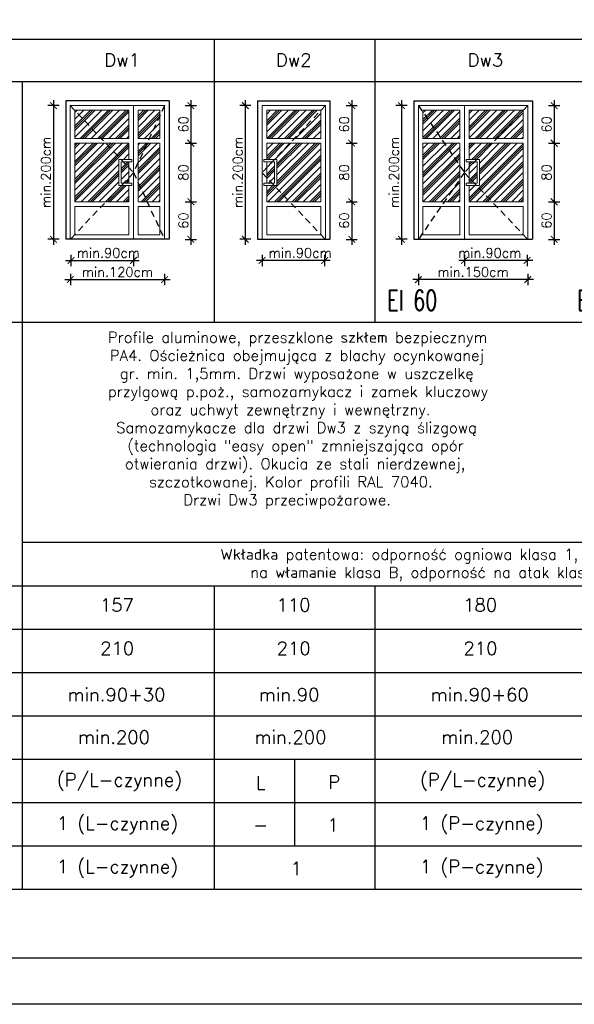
# Model space of a CAD drawing. Header units: millimetres. Extents: x 31969 to 285678, y -69766 to -1123.
# Tile 46 of 102: x 146312 to 147154, y -18363 to -16869. Entities that reach past the tile are written whole.
import ezdxf

# ---------------------------------------------------------------- set-up
doc = ezdxf.new("R2010")
doc.units = ezdxf.units.MM
doc.linetypes.add('KRESKOWA-SREDNIA', pattern=[0.2, 0.12, -0.08])
for name, color, linetype in [('a-elewacja 1', 1, 'Continuous'), ('a-opis 1', 3, 'Continuous'), ('a-opis 2', 1, 'Continuous'), ('a-opis 3', 15, 'Continuous'), ('a-przerywana 2', 3, 'Continuous'), ('a-szraf 1', 250, 'Continuous'), ('a-wymiary', 11, 'Continuous')]:
    doc.layers.add(name, color=color, linetype=linetype)
doc.layers.add('a-elewacja 3', color=3, linetype='Continuous', lineweight=20)
doc.styles.add('MAREK', font='simplex.shx')
doc.styles.add('RS01507', font='romans.shx', dxfattribs={"width": 0.7, "height": 0.15})
doc.dimstyles.new('MAREK', dxfattribs={"dimscale": 0.85, "dimtxt": 17, "dimasz": 12, "dimexe": 10, "dimexo": 0.625, "dimgap": 5, "dimtad": 1, "dimdec": 1, "dimdsep": 46, "dimtxsty": 'MAREK', "dimblk1": 'ARCHTICK', "dimblk2": 'ARCHTICK', "dimsah": 1, "dimcen": 2.5, "dimdle": 10, "dimadec": 0, "dimazin": 0, "dimtfac": 1, "dimtdec": 1, "dimtmove": 1, "dimatfit": 3, "dimldrblk": 'ARCHTICK', "dimfxl": 0, "dimtolj": 1, "dimtzin": 0, "dimarcsym": 0})

# ---------------------------------------------------------------- blocks, each defined once
blk = doc.blocks.new('_ARCHTICK')
at = {"color": 0, "linetype": 'ByBlock', "const_width": 0.15}
blk.add_lwpolyline([(-0.5, -0.5), (0.5, 0.5)], dxfattribs=at)
blk = doc.blocks.new('*D773')
at = {"layer": 'a-wymiary', "color": 0, "lineweight": -2}
for p, q in [((146362.8, -16990.5), (146362.8, -17210.4)), ((146371.3, -16999), (146354.3, -16999)), ((146371.3, -17201.9), (146354.3, -17201.9))]:
    blk.add_line(p, q, dxfattribs=at)
at = {"layer": 'DEFPOINTS', "color": 0}
for p in [(146462.6, -16999), (146362.8, -17201.9), (146461.8, -17201.9)]:
    blk.add_point(p, dxfattribs=at)
at = {"layer": 'a-wymiary', "color": 0, "lineweight": -2, "xscale": 10.2, "yscale": 10.2, "zscale": 10.2}
for p, rotation in [((146362.8, -16999), 90), ((146362.8, -17201.9), 270)]:
    blk.add_blockref('_ARCHTICK', p, dxfattribs=dict(at, rotation=rotation))
at = {"layer": 'a-wymiary', "color": 0, "insert": (146351.3, -17100.4), "char_height": 14.45, "attachment_point": 5, "rotation": 90, "style": 'MAREK'}
blk.add_mtext('\\A1;min.200cm', dxfattribs=at)
blk = doc.blocks.new('*D774')
at = {"layer": 'a-wymiary', "color": 0, "lineweight": -2}
for p, q in [((146571.4, -16990.5), (146571.4, -17064.5)), ((146562.9, -16999), (146579.9, -16999)), ((146562.9, -17056), (146579.9, -17056))]:
    blk.add_line(p, q, dxfattribs=at)
at = {"layer": 'DEFPOINTS', "color": 0}
for p in [(146531.4, -16999), (146524.4, -17056), (146571.4, -17056)]:
    blk.add_point(p, dxfattribs=at)
at = {"layer": 'a-wymiary', "color": 0, "lineweight": -2, "xscale": 10.2, "yscale": 10.2, "zscale": 10.2}
for p, rotation in [((146571.4, -16999), 90), ((146571.4, -17056), 270)]:
    blk.add_blockref('_ARCHTICK', p, dxfattribs=dict(at, rotation=rotation))
at = {"layer": 'a-wymiary', "color": 0, "insert": (146560, -17027.5), "char_height": 14.45, "attachment_point": 5, "rotation": 90, "style": 'MAREK'}
blk.add_mtext('\\A1;60', dxfattribs=at)
blk = doc.blocks.new('*D775')
at = {"layer": 'a-wymiary', "color": 0, "lineweight": -2}
for p, q in [((146571.4, -17047.5), (146571.4, -17153.5)), ((146562.9, -17056), (146579.9, -17056)), ((146562.9, -17145), (146579.9, -17145))]:
    blk.add_line(p, q, dxfattribs=at)
at = {"layer": 'DEFPOINTS', "color": 0}
for p in [(146524.4, -17056), (146524.4, -17145), (146571.4, -17145)]:
    blk.add_point(p, dxfattribs=at)
at = {"layer": 'a-wymiary', "color": 0, "lineweight": -2, "xscale": 10.2, "yscale": 10.2, "zscale": 10.2}
for p, rotation in [((146571.4, -17056), 90), ((146571.4, -17145), 270)]:
    blk.add_blockref('_ARCHTICK', p, dxfattribs=dict(at, rotation=rotation))
at = {"layer": 'a-wymiary', "color": 0, "insert": (146560, -17100.5), "char_height": 14.45, "attachment_point": 5, "rotation": 90, "style": 'MAREK'}
blk.add_mtext('\\A1;80', dxfattribs=at)
blk = doc.blocks.new('*D776')
at = {"layer": 'a-wymiary', "color": 0, "lineweight": -2}
for p, q in [((146562.9, -17145), (146579.9, -17145)), ((146571.4, -17136.5), (146571.4, -17210.5)), ((146562.9, -17202), (146579.9, -17202))]:
    blk.add_line(p, q, dxfattribs=at)
at = {"layer": 'DEFPOINTS', "color": 0}
for p in [(146524.4, -17145), (146524.4, -17202), (146571.4, -17202)]:
    blk.add_point(p, dxfattribs=at)
at = {"layer": 'a-wymiary', "color": 0, "lineweight": -2, "xscale": 10.2, "yscale": 10.2, "zscale": 10.2}
for p, rotation in [((146571.4, -17145), 90), ((146571.4, -17202), 270)]:
    blk.add_blockref('_ARCHTICK', p, dxfattribs=dict(at, rotation=rotation))
at = {"layer": 'a-wymiary', "color": 0, "insert": (146560, -17173.5), "char_height": 14.45, "width": 22.918, "attachment_point": 5, "rotation": 90, "style": 'MAREK'}
blk.add_mtext('\\A1;60', dxfattribs=at)
blk = doc.blocks.new('*D777')
at = {"layer": 'a-wymiary', "color": 0, "lineweight": -2}
for p, q in [((146654, -16990.5), (146654, -17210.4)), ((146662.5, -16999), (146645.5, -16999)), ((146662.5, -17201.9), (146645.5, -17201.9))]:
    blk.add_line(p, q, dxfattribs=at)
at = {"layer": 'DEFPOINTS', "color": 0}
for p in [(146706.8, -16999), (146654, -17201.9), (146705.9, -17201.9)]:
    blk.add_point(p, dxfattribs=at)
at = {"layer": 'a-wymiary', "color": 0, "lineweight": -2, "xscale": 10.2, "yscale": 10.2, "zscale": 10.2}
for p, rotation in [((146654, -16999), 90), ((146654, -17201.9), 270)]:
    blk.add_blockref('_ARCHTICK', p, dxfattribs=dict(at, rotation=rotation))
at = {"layer": 'a-wymiary', "color": 0, "insert": (146642.5, -17100.4), "char_height": 14.45, "attachment_point": 5, "rotation": 90, "style": 'MAREK'}
blk.add_mtext('\\A1;min.200cm', dxfattribs=at)
blk = doc.blocks.new('*D778')
at = {"layer": 'a-wymiary', "color": 0, "lineweight": -2}
for p, q in [((146783, -17234), (146671, -17234)), ((146679.5, -17225.5), (146679.5, -17242.5)), ((146774.5, -17225.5), (146774.5, -17242.5))]:
    blk.add_line(p, q, dxfattribs=at)
at = {"layer": 'DEFPOINTS', "color": 0}
for p in [(146679.5, -17203), (146774.5, -17203), (146679.5, -17234)]:
    blk.add_point(p, dxfattribs=at)
at = {"layer": 'a-wymiary', "color": 0, "lineweight": -2, "xscale": 10.2, "yscale": 10.2, "zscale": 10.2, "rotation": 180}
blk.add_blockref('_ARCHTICK', (146679.5, -17234), dxfattribs=at)
at = {"layer": 'a-wymiary', "color": 0, "lineweight": -2, "xscale": 10.2, "yscale": 10.2, "zscale": 10.2}
blk.add_blockref('_ARCHTICK', (146774.5, -17234), dxfattribs=at)
at = {"layer": 'a-wymiary', "color": 0, "insert": (146737.3, -17222.6), "char_height": 14.45, "attachment_point": 5, "style": 'MAREK'}
blk.add_mtext('\\A1;min.90cm', dxfattribs=at)
blk = doc.blocks.new('*D779')
at = {"layer": 'a-wymiary', "color": 0, "lineweight": -2}
for p, q in [((146815.6, -16990.5), (146815.6, -17064.5)), ((146807.1, -16999), (146824.1, -16999)), ((146807.1, -17056), (146824.1, -17056))]:
    blk.add_line(p, q, dxfattribs=at)
at = {"layer": 'DEFPOINTS', "color": 0}
for p in [(146775.5, -16999), (146768.5, -17056), (146815.6, -17056)]:
    blk.add_point(p, dxfattribs=at)
at = {"layer": 'a-wymiary', "color": 0, "lineweight": -2, "xscale": 10.2, "yscale": 10.2, "zscale": 10.2}
for p, rotation in [((146815.6, -16999), 90), ((146815.6, -17056), 270)]:
    blk.add_blockref('_ARCHTICK', p, dxfattribs=dict(at, rotation=rotation))
at = {"layer": 'a-wymiary', "color": 0, "insert": (146804.1, -17027.5), "char_height": 14.45, "attachment_point": 5, "rotation": 90, "style": 'MAREK'}
blk.add_mtext('\\A1;60', dxfattribs=at)
blk = doc.blocks.new('*D780')
at = {"layer": 'a-wymiary', "color": 0, "lineweight": -2}
for p, q in [((146815.6, -17047.5), (146815.6, -17153.5)), ((146807.1, -17056), (146824.1, -17056)), ((146807.1, -17145), (146824.1, -17145))]:
    blk.add_line(p, q, dxfattribs=at)
at = {"layer": 'DEFPOINTS', "color": 0}
for p in [(146768.5, -17056), (146768.5, -17145), (146815.6, -17145)]:
    blk.add_point(p, dxfattribs=at)
at = {"layer": 'a-wymiary', "color": 0, "lineweight": -2, "xscale": 10.2, "yscale": 10.2, "zscale": 10.2}
for p, rotation in [((146815.6, -17056), 90), ((146815.6, -17145), 270)]:
    blk.add_blockref('_ARCHTICK', p, dxfattribs=dict(at, rotation=rotation))
at = {"layer": 'a-wymiary', "color": 0, "insert": (146804.1, -17100.5), "char_height": 14.45, "attachment_point": 5, "rotation": 90, "style": 'MAREK'}
blk.add_mtext('\\A1;80', dxfattribs=at)
blk = doc.blocks.new('*D781')
at = {"layer": 'a-wymiary', "color": 0, "lineweight": -2}
for p, q in [((146807.1, -17145), (146824.1, -17145)), ((146815.6, -17136.5), (146815.6, -17210.5)), ((146807.1, -17202), (146824.1, -17202))]:
    blk.add_line(p, q, dxfattribs=at)
at = {"layer": 'DEFPOINTS', "color": 0}
for p in [(146768.5, -17145), (146768.5, -17202), (146815.6, -17202)]:
    blk.add_point(p, dxfattribs=at)
at = {"layer": 'a-wymiary', "color": 0, "lineweight": -2, "xscale": 10.2, "yscale": 10.2, "zscale": 10.2}
for p, rotation in [((146815.6, -17145), 90), ((146815.6, -17202), 270)]:
    blk.add_blockref('_ARCHTICK', p, dxfattribs=dict(at, rotation=rotation))
at = {"layer": 'a-wymiary', "color": 0, "insert": (146804.1, -17173.5), "char_height": 14.45, "width": 22.918, "attachment_point": 5, "rotation": 90, "style": 'MAREK'}
blk.add_mtext('\\A1;60', dxfattribs=at)
blk = doc.blocks.new('*D783')
at = {"layer": 'a-wymiary', "color": 0, "lineweight": -2}
for p, q in [((146380.9, -17234), (146492.9, -17234)), ((146389.4, -17225.5), (146389.4, -17242.5)), ((146484.4, -17225.5), (146484.4, -17242.5))]:
    blk.add_line(p, q, dxfattribs=at)
at = {"layer": 'DEFPOINTS', "color": 0}
for p in [(146389.4, -17203), (146484.4, -17203), (146484.4, -17234)]:
    blk.add_point(p, dxfattribs=at)
at = {"layer": 'a-wymiary', "color": 0, "lineweight": -2, "xscale": 10.2, "yscale": 10.2, "zscale": 10.2, "rotation": 180}
blk.add_blockref('_ARCHTICK', (146389.4, -17234), dxfattribs=at)
at = {"layer": 'a-wymiary', "color": 0, "lineweight": -2, "xscale": 10.2, "yscale": 10.2, "zscale": 10.2}
blk.add_blockref('_ARCHTICK', (146484.4, -17234), dxfattribs=at)
at = {"layer": 'a-wymiary', "color": 0, "insert": (146446.1, -17222.6), "char_height": 14.45, "attachment_point": 5, "style": 'MAREK'}
blk.add_mtext('\\A1;min.90cm', dxfattribs=at)
blk = doc.blocks.new('*D782')
at = {"layer": 'a-wymiary', "color": 0, "lineweight": -2}
for p, q in [((146379.9, -17263.1), (146539.9, -17263.1)), ((146388.4, -17254.6), (146388.4, -17271.6)), ((146531.4, -17254.6), (146531.4, -17271.6))]:
    blk.add_line(p, q, dxfattribs=at)
at = {"layer": 'DEFPOINTS', "color": 0}
for p in [(146388.4, -17229.6), (146531.4, -17229.6), (146531.4, -17263.1)]:
    blk.add_point(p, dxfattribs=at)
at = {"layer": 'a-wymiary', "color": 0, "lineweight": -2, "xscale": 10.2, "yscale": 10.2, "zscale": 10.2}
for p, rotation in [((146388.4, -17263.1), 180.000000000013), ((146531.4, -17263.1), 1.302755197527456e-11)]:
    blk.add_blockref('_ARCHTICK', p, dxfattribs=dict(at, rotation=rotation))
at = {"layer": 'a-wymiary', "color": 0, "insert": (146459.9, -17251.6), "char_height": 14.45, "attachment_point": 5, "style": 'MAREK'}
blk.add_mtext('\\A1;min.120cm', dxfattribs=at)
blk = doc.blocks.new('*D784')
at = {"layer": 'a-wymiary', "color": 0, "lineweight": -2}
for p, q in [((146891.2, -16990.5), (146891.2, -17210.4)), ((146899.7, -16999), (146882.7, -16999)), ((146899.7, -17201.9), (146882.7, -17201.9))]:
    blk.add_line(p, q, dxfattribs=at)
at = {"layer": 'DEFPOINTS', "color": 0}
for p in [(147014.1, -16999), (146891.2, -17201.9), (147013.2, -17201.9)]:
    blk.add_point(p, dxfattribs=at)
at = {"layer": 'a-wymiary', "color": 0, "lineweight": -2, "xscale": 10.2, "yscale": 10.2, "zscale": 10.2}
for p, rotation in [((146891.2, -16999), 90), ((146891.2, -17201.9), 270)]:
    blk.add_blockref('_ARCHTICK', p, dxfattribs=dict(at, rotation=rotation))
at = {"layer": 'a-wymiary', "color": 0, "insert": (146879.7, -17100.4), "char_height": 14.45, "attachment_point": 5, "rotation": 90, "style": 'MAREK'}
blk.add_mtext('\\A1;min.200cm', dxfattribs=at)
blk = doc.blocks.new('*D785')
at = {"layer": 'a-wymiary', "color": 0, "lineweight": -2}
for p, q in [((147122.9, -16990.5), (147122.9, -17064.5)), ((147114.4, -16999), (147131.4, -16999)), ((147114.4, -17056), (147131.4, -17056))]:
    blk.add_line(p, q, dxfattribs=at)
at = {"layer": 'DEFPOINTS', "color": 0}
for p in [(147082.8, -16999), (147075.8, -17056), (147122.9, -17056)]:
    blk.add_point(p, dxfattribs=at)
at = {"layer": 'a-wymiary', "color": 0, "lineweight": -2, "xscale": 10.2, "yscale": 10.2, "zscale": 10.2}
for p, rotation in [((147122.9, -16999), 90), ((147122.9, -17056), 270)]:
    blk.add_blockref('_ARCHTICK', p, dxfattribs=dict(at, rotation=rotation))
at = {"layer": 'a-wymiary', "color": 0, "insert": (147111.4, -17027.5), "char_height": 14.45, "attachment_point": 5, "rotation": 90, "style": 'MAREK'}
blk.add_mtext('\\A1;60', dxfattribs=at)
blk = doc.blocks.new('*D786')
at = {"layer": 'a-wymiary', "color": 0, "lineweight": -2}
for p, q in [((147122.9, -17047.5), (147122.9, -17153.5)), ((147114.4, -17056), (147131.4, -17056)), ((147114.4, -17145), (147131.4, -17145))]:
    blk.add_line(p, q, dxfattribs=at)
at = {"layer": 'DEFPOINTS', "color": 0}
for p in [(147075.8, -17056), (147075.8, -17145), (147122.9, -17145)]:
    blk.add_point(p, dxfattribs=at)
at = {"layer": 'a-wymiary', "color": 0, "lineweight": -2, "xscale": 10.2, "yscale": 10.2, "zscale": 10.2}
for p, rotation in [((147122.9, -17056), 90), ((147122.9, -17145), 270)]:
    blk.add_blockref('_ARCHTICK', p, dxfattribs=dict(at, rotation=rotation))
at = {"layer": 'a-wymiary', "color": 0, "insert": (147111.4, -17100.5), "char_height": 14.45, "attachment_point": 5, "rotation": 90, "style": 'MAREK'}
blk.add_mtext('\\A1;80', dxfattribs=at)
blk = doc.blocks.new('*D787')
at = {"layer": 'a-wymiary', "color": 0, "lineweight": -2}
for p, q in [((147114.4, -17145), (147131.4, -17145)), ((147122.9, -17136.5), (147122.9, -17210.5)), ((147114.4, -17202), (147131.4, -17202))]:
    blk.add_line(p, q, dxfattribs=at)
at = {"layer": 'DEFPOINTS', "color": 0}
for p in [(147075.8, -17145), (147075.8, -17202), (147122.9, -17202)]:
    blk.add_point(p, dxfattribs=at)
at = {"layer": 'a-wymiary', "color": 0, "lineweight": -2, "xscale": 10.2, "yscale": 10.2, "zscale": 10.2}
for p, rotation in [((147122.9, -17145), 90), ((147122.9, -17202), 270)]:
    blk.add_blockref('_ARCHTICK', p, dxfattribs=dict(at, rotation=rotation))
at = {"layer": 'a-wymiary', "color": 0, "insert": (147111.4, -17173.5), "char_height": 14.45, "width": 22.918, "attachment_point": 5, "rotation": 90, "style": 'MAREK'}
blk.add_mtext('\\A1;60', dxfattribs=at)
blk = doc.blocks.new('*D788')
at = {"layer": 'a-wymiary', "color": 0, "lineweight": -2}
for p, q in [((147090.3, -17234), (146978.3, -17234)), ((146986.8, -17225.5), (146986.8, -17242.5)), ((147081.8, -17225.5), (147081.8, -17242.5))]:
    blk.add_line(p, q, dxfattribs=at)
at = {"layer": 'DEFPOINTS', "color": 0}
for p in [(146986.8, -17203), (147081.8, -17203), (146986.8, -17234)]:
    blk.add_point(p, dxfattribs=at)
at = {"layer": 'a-wymiary', "color": 0, "lineweight": -2, "xscale": 10.2, "yscale": 10.2, "zscale": 10.2, "rotation": 180}
blk.add_blockref('_ARCHTICK', (146986.8, -17234), dxfattribs=at)
at = {"layer": 'a-wymiary', "color": 0, "lineweight": -2, "xscale": 10.2, "yscale": 10.2, "zscale": 10.2}
blk.add_blockref('_ARCHTICK', (147081.8, -17234), dxfattribs=at)
at = {"layer": 'a-wymiary', "color": 0, "insert": (147025.1, -17222.6), "char_height": 14.45, "attachment_point": 5, "style": 'MAREK'}
blk.add_mtext('\\A1;min.90cm', dxfattribs=at)
blk = doc.blocks.new('*D789')
at = {"layer": 'a-wymiary', "color": 0, "lineweight": -2}
for p, q in [((147091.3, -17263.1), (146908.3, -17263.1)), ((146916.8, -17254.6), (146916.8, -17271.6)), ((147082.8, -17254.6), (147082.8, -17271.6))]:
    blk.add_line(p, q, dxfattribs=at)
at = {"layer": 'DEFPOINTS', "color": 0}
for p in [(146916.8, -17229.6), (147082.8, -17229.6), (146916.8, -17263.1)]:
    blk.add_point(p, dxfattribs=at)
at = {"layer": 'a-wymiary', "color": 0, "lineweight": -2, "xscale": 10.2, "yscale": 10.2, "zscale": 10.2, "rotation": 180}
blk.add_blockref('_ARCHTICK', (146916.8, -17263.1), dxfattribs=at)
at = {"layer": 'a-wymiary', "color": 0, "lineweight": -2, "xscale": 10.2, "yscale": 10.2, "zscale": 10.2}
blk.add_blockref('_ARCHTICK', (147082.8, -17263.1), dxfattribs=at)
at = {"layer": 'a-wymiary', "color": 0, "insert": (146999.8, -17251.6), "char_height": 14.45, "attachment_point": 5, "style": 'MAREK'}
blk.add_mtext('\\A1;min.150cm', dxfattribs=at)

msp = doc.modelspace()

# ---------------------------------------------------------------- hatches: boundary and pattern name
at = {"layer": 'a-szraf 1', "ltscale": 10}
h = msp.add_hatch(dxfattribs=at)
h.set_pattern_fill('PLASTI', color=256, scale=3, angle=45)
h.set_pattern_definition([(45, (-2631.886, -1132.417), (-13.4703842, 13.4703842), []), (45, (-2633.57, -1130.733), (-13.4703842, 13.4703842), []), (45, (-2635.253, -1129.05), (-13.4703842, 13.4703842), []), (45, (-2640.305, -1123.998), (-13.4703842, 13.4703842), [])])
h.paths.add_polyline_path([(146491.39, -17005.96), (146524.39, -17005.96), (146524.39, -17014.08), (146508.23, -17048.96), (146491.39, -17048.96)])
h.paths.add_polyline_path([(146524.39, -17014.08), (146524.39, -17048.96), (146508.23, -17048.96)], flags=17)
h.paths.add_polyline_path([(146491.39, -17085.34), (146504.99, -17055.96), (146524.39, -17055.96), (146524.39, -17144.96), (146504.99, -17144.96), (146491.39, -17115.58)])
h.paths.add_polyline_path([(146491.39, -17115.58), (146504.99, -17144.96), (146491.39, -17144.96)], flags=17)
h.paths.add_polyline_path([(146491.39, -17055.96), (146504.99, -17055.96), (146491.39, -17085.34)], flags=17)
h.paths.add_polyline_path([(146395.39, -17006.4), (146395.39, -17005.96), (146477.39, -17005.96), (146477.39, -17048.96), (146435.45, -17048.96)])
h.paths.add_polyline_path([(146395.39, -17006.4), (146435.45, -17048.96), (146395.39, -17048.96)], flags=17)
h.paths.add_polyline_path([(146395.39, -17055.96), (146442.03, -17055.96), (146465.24, -17080.62), (146461.8, -17080.62), (146461.8, -17116.7), (146461.8, -17120.3), (146466, -17120.3), (146442.56, -17144.96), (146395.39, -17144.96)])
h.paths.add_polyline_path([(146442.03, -17055.96), (146477.39, -17055.96), (146477.39, -17080.62), (146465.24, -17080.62)])
h.paths.add_polyline_path([(146466, -17120.3), (146477.39, -17120.3), (146477.39, -17144.96), (146442.56, -17144.96)])
h.paths.add_polyline_path([(146477.39, -17108.32), (146477.39, -17116.7), (146469.42, -17116.7)], flags=17)
h.paths.add_polyline_path([(146465.4, -17084.22), (146468.63, -17084.22), (146477.39, -17093.52), (146477.39, -17108.32), (146469.42, -17116.7), (146465.4, -17116.7)])
h.paths.add_polyline_path([(146468.63, -17084.22), (146477.39, -17084.22), (146477.39, -17093.52)], flags=17)
h = msp.add_hatch(dxfattribs=at)
h.set_pattern_fill('PLASTI', color=256, scale=3, angle=45)
h.set_pattern_definition([(45, (-1863.595, -1132.417), (-13.4703842, 13.4703842), []), (45, (-1865.28, -1130.733), (-13.4703842, 13.4703842), []), (45, (-1866.963, -1129.05), (-13.4703842, 13.4703842), []), (45, (-1872.014, -1123.998), (-13.4703842, 13.4703842), [])])
h.paths.add_polyline_path([(146768.53, -17006.4), (146728.48, -17048.96), (146768.53, -17048.96)], flags=17)
h.paths.add_polyline_path([(146768.53, -17006.4), (146768.53, -17005.96), (146686.53, -17005.96), (146686.53, -17048.96), (146728.48, -17048.96)])
h.paths.add_polyline_path([(146721.89, -17055.96), (146686.53, -17055.96), (146686.53, -17080.62), (146698.68, -17080.62)])
h.paths.add_polyline_path([(146768.53, -17055.96), (146721.89, -17055.96), (146698.68, -17080.62), (146702.13, -17080.62), (146702.13, -17116.7), (146702.13, -17120.3), (146697.92, -17120.3), (146721.36, -17144.96), (146768.53, -17144.96)])
h.paths.add_polyline_path([(146698.53, -17084.22), (146695.29, -17084.22), (146686.53, -17093.52), (146686.53, -17108.32), (146694.5, -17116.7), (146698.53, -17116.7)])
h.paths.add_polyline_path([(146697.92, -17120.3), (146686.53, -17120.3), (146686.53, -17144.96), (146721.36, -17144.96)])
h.paths.add_polyline_path([(146686.53, -17108.32), (146686.53, -17116.7), (146694.5, -17116.7)], flags=17)
h.paths.add_polyline_path([(146695.29, -17084.22), (146686.53, -17084.22), (146686.53, -17093.52)], flags=17)
h = msp.add_hatch(dxfattribs=at)
h.set_pattern_fill('PLASTI', color=256, scale=3, angle=45)
h.set_pattern_definition([(45, (-1843.595, -1132.417), (-13.4703842, 13.4703842), []), (45, (-1845.28, -1130.733), (-13.4703842, 13.4703842), []), (45, (-1846.963, -1129.05), (-13.4703842, 13.4703842), []), (45, (-1852.014, -1123.998), (-13.4703842, 13.4703842), [])])
h.paths.add_polyline_path([(146979.79, -17005.96), (146923.79, -17005.96), (146923.79, -17009.11), (146951.27, -17048.96), (146979.79, -17048.96)])
h.paths.add_polyline_path([(146923.79, -17009.11), (146923.79, -17048.96), (146951.27, -17048.96)], flags=17)
h.paths.add_polyline_path([(146956.1, -17055.96), (146923.79, -17055.96), (146923.79, -17144.96), (146956.1, -17144.96), (146979.79, -17110.61), (146979.79, -17090.31)])
h.paths.add_polyline_path([(146979.79, -17110.61), (146956.1, -17144.96), (146979.79, -17144.96)], flags=17)
h.paths.add_polyline_path([(146979.79, -17055.96), (146956.1, -17055.96), (146979.79, -17090.31)], flags=17)
h.paths.add_polyline_path([(147075.79, -17006.4), (147075.79, -17005.96), (146993.79, -17005.96), (146993.79, -17048.96), (147035.73, -17048.96)])
h.paths.add_polyline_path([(147075.79, -17006.4), (147035.73, -17048.96), (147075.79, -17048.96)], flags=17)
h.paths.add_polyline_path([(147075.79, -17055.96), (147029.14, -17055.96), (147005.94, -17080.62), (147009.38, -17080.62), (147009.38, -17116.7), (147009.38, -17120.3), (147005.17, -17120.3), (147028.61, -17144.96), (147075.79, -17144.96)])
h.paths.add_polyline_path([(147005.17, -17120.3), (146993.79, -17120.3), (146993.79, -17144.96), (147028.61, -17144.96)])
h.paths.add_polyline_path([(147029.14, -17055.96), (146993.79, -17055.96), (146993.79, -17080.62), (147005.94, -17080.62)])
h.paths.add_polyline_path([(147005.78, -17084.22), (147002.55, -17084.22), (146993.79, -17093.52), (146993.79, -17108.32), (147001.75, -17116.7), (147005.78, -17116.7)])
h.paths.add_polyline_path([(147002.55, -17084.22), (146993.79, -17084.22), (146993.79, -17093.52)], flags=17)
h.paths.add_polyline_path([(146993.79, -17108.32), (146993.79, -17116.7), (147001.75, -17116.7)], flags=17)

# ---------------------------------------------------------------- linework, layer by layer
at = {"layer": 'a-elewacja 1', "ltscale": 20}
for p, q in [((146381.39, -16991.96), (146381.39, -17201.96)), ((146538.39, -16991.96), (146381.39, -16991.96)), ((146538.39, -16991.96), (146538.39, -17201.96)), ((146672.53, -16991.96), (146672.53, -17201.96)), ((146672.53, -16991.96), (146782.53, -16991.96)), ((146782.53, -16991.96), (146782.53, -17201.96)), ((146909.79, -16991.96), (146909.79, -17201.96)), ((146909.79, -16991.96), (147089.79, -16991.96)), ((147089.79, -16991.96), (147089.79, -17201.96)), ((146538.39, -17201.96), (146381.39, -17201.96)), ((146672.53, -17201.96), (146782.53, -17201.96)), ((146909.79, -17201.96), (147089.79, -17201.96))]:
    msp.add_line(p, q, dxfattribs=at)
at = {"layer": 'a-elewacja 3'}
for p, q in [((146484.39, -16998.96), (146388.39, -16998.96)), ((146388.39, -16998.96), (146388.39, -17201.96)), ((146395.39, -17048.96), (146395.39, -17005.96)), ((146395.39, -17005.96), (146477.39, -17005.96)), ((146477.39, -17005.96), (146477.39, -17048.96)), ((146484.39, -17201.96), (146484.39, -16998.96)), ((146484.39, -16998.96), (146531.39, -16998.96)), ((146491.39, -17005.96), (146491.39, -17048.96)), ((146524.39, -17005.96), (146491.39, -17005.96)), ((146524.39, -17005.96), (146524.39, -17048.96)), ((146531.39, -17201.96), (146531.39, -16998.96)), ((146679.53, -17201.96), (146679.53, -16998.96)), ((146679.53, -16998.96), (146775.53, -16998.96)), ((146679.53, -17201.96), (146679.53, -16998.96)), ((146679.53, -16998.96), (146679.53, -16998.96)), ((146768.53, -17005.96), (146686.53, -17005.96)), ((146686.53, -17005.96), (146686.53, -17048.96)), ((146768.53, -17048.96), (146768.53, -17005.96)), ((146775.53, -16998.96), (146775.53, -17201.96)), ((146916.79, -17201.96), (146916.79, -16998.96)), ((146986.79, -16998.96), (146916.79, -16998.96)), ((146923.79, -17005.96), (146923.79, -17048.96)), ((146923.79, -17005.96), (146979.79, -17005.96)), ((146979.79, -17005.96), (146979.79, -17048.96)), ((146986.79, -17201.96), (146986.79, -16998.96)), ((146986.79, -16998.96), (147082.79, -16998.96)), ((147075.79, -17005.96), (146993.79, -17005.96)), ((146993.79, -17005.96), (146993.79, -17048.96)), ((147075.79, -17048.96), (147075.79, -17005.96)), ((147082.79, -16998.96), (147082.79, -17201.96)), ((146395.39, -17048.96), (146477.39, -17048.96)), ((146524.39, -17048.96), (146491.39, -17048.96)), ((146768.53, -17048.96), (146686.53, -17048.96)), ((146923.79, -17048.96), (146979.79, -17048.96)), ((147075.79, -17048.96), (146993.79, -17048.96)), ((146395.39, -17055.96), (146477.39, -17055.96)), ((146477.39, -17055.96), (146477.39, -17080.62)), ((146491.39, -17055.96), (146491.39, -17144.96)), ((146524.39, -17055.96), (146491.39, -17055.96)), ((146524.39, -17055.96), (146524.39, -17144.96)), ((146686.53, -17055.96), (146686.53, -17080.62)), ((146768.53, -17055.96), (146686.53, -17055.96)), ((146923.79, -17055.96), (146923.79, -17144.96)), ((146923.79, -17055.96), (146979.79, -17055.96)), ((146979.79, -17055.96), (146979.79, -17144.96)), ((146993.79, -17055.96), (146993.79, -17080.62)), ((147075.79, -17055.96), (146993.79, -17055.96)), ((146477.39, -17084.22), (146477.39, -17116.7)), ((146686.53, -17084.22), (146686.53, -17116.7)), ((146993.79, -17084.22), (146993.79, -17116.7)), ((146477.39, -17120.3), (146477.39, -17144.96)), ((146686.53, -17120.3), (146686.53, -17144.96)), ((146993.79, -17120.3), (146993.79, -17144.96)), ((146477.39, -17144.96), (146395.39, -17144.96)), ((146524.39, -17144.96), (146491.39, -17144.96)), ((146686.53, -17144.96), (146768.53, -17144.96)), ((146923.79, -17144.96), (146979.79, -17144.96)), ((146993.79, -17144.96), (147075.79, -17144.96)), ((146395.39, -17194.96), (146395.39, -17151.96)), ((146395.39, -17151.96), (146477.39, -17151.96)), ((146477.39, -17151.96), (146477.39, -17194.96)), ((146491.39, -17151.96), (146491.39, -17194.96)), ((146524.39, -17151.96), (146491.39, -17151.96)), ((146524.39, -17151.96), (146524.39, -17194.96)), ((146686.53, -17151.96), (146686.53, -17194.96)), ((146768.53, -17151.96), (146686.53, -17151.96)), ((146768.53, -17194.96), (146768.53, -17151.96)), ((146923.79, -17151.96), (146923.79, -17194.96)), ((146923.79, -17151.96), (146979.79, -17151.96)), ((146979.79, -17151.96), (146979.79, -17194.96)), ((146993.79, -17151.96), (146993.79, -17194.96)), ((147075.79, -17151.96), (146993.79, -17151.96)), ((147075.79, -17194.96), (147075.79, -17151.96)), ((146477.39, -17194.96), (146395.39, -17194.96)), ((146524.39, -17194.96), (146491.39, -17194.96)), ((146686.53, -17194.96), (146768.53, -17194.96)), ((146923.79, -17194.96), (146979.79, -17194.96)), ((146993.79, -17194.96), (147075.79, -17194.96))]:
    msp.add_line(p, q, dxfattribs=at)
for points in [[(146395.39, -17144.96), (146395.39, -17055.96)], [(146768.53, -17144.96), (146768.53, -17055.96)], [(147075.79, -17144.96), (147075.79, -17055.96)], [(146461.8, -17080.62), (146481.89, -17080.62), (146481.89, -17084.22), (146465.4, -17084.22), (146465.4, -17116.7), (146481.89, -17116.7), (146481.89, -17120.3), (146461.8, -17120.3), (146461.8, -17116.7), (146461.8, -17080.62)], [(146702.13, -17080.62), (146682.03, -17080.62), (146682.03, -17084.22), (146698.53, -17084.22), (146698.53, -17116.7), (146682.03, -17116.7), (146682.03, -17120.3), (146702.13, -17120.3), (146702.13, -17116.7), (146702.13, -17080.62)], [(147009.38, -17080.62), (146989.29, -17080.62), (146989.29, -17084.22), (147005.78, -17084.22), (147005.78, -17116.7), (146989.29, -17116.7), (146989.29, -17120.3), (147009.38, -17120.3), (147009.38, -17116.7), (147009.38, -17080.62)]]:
    msp.add_lwpolyline(points, dxfattribs=at)
at = {"layer": 'a-opis 2', "ltscale": 40}
for p, q in [((145961.59, -16898.24), (147646.36, -16898.24)), ((146606.66, -16898.24), (146606.66, -17327.8)), ((146850.81, -16898.24), (146850.81, -17327.8)), ((145961.59, -16962.24), (147646.36, -16962.24)), ((146315.51, -16964.07), (146315.51, -18188.57)), ((145961.59, -17327.8), (147646.36, -17327.8)), ((146315.51, -17661.94), (147646.36, -17661.94)), ((145961.59, -17727.77), (147646.36, -17727.77)), ((146606.66, -17727.77), (146606.66, -18188.57)), ((146850.81, -17727.77), (146850.81, -18188.57)), ((145961.59, -17991.08), (147646.36, -17991.08)), ((145961.59, -17991.08), (147646.36, -17991.08)), ((146728.74, -17991.08), (146728.74, -18122.74)), ((145961.59, -18056.91), (147646.36, -18056.91)), ((145961.59, -18056.91), (147646.36, -18056.91)), ((145961.59, -18122.74), (147646.36, -18122.74)), ((145961.59, -18122.74), (147646.36, -18122.74)), ((145961.59, -18122.74), (147646.36, -18122.74)), ((145961.59, -18188.57), (147646.36, -18188.57))]:
    msp.add_line(p, q, dxfattribs=at)
at = {"layer": 'a-opis 2', "ltscale": 2}
for p, q in [((146248.15, -17793.6), (147646.36, -17793.6)), ((145961.59, -17859.43), (147646.36, -17859.43)), ((146248.15, -17925.26), (147646.36, -17925.26))]:
    msp.add_line(p, q, dxfattribs=at)
for points in [[(149665.01, -18363.32), (145465.01, -18363.32), (145465.01, -15393.32), (149665.01, -15393.32)], [(145715.01, -15463.32), (149595.01, -15463.32), (149595.01, -18293.32), (145715.01, -18293.32)]]:
    msp.add_lwpolyline(points, close=True, dxfattribs=at)
at = {"layer": 'a-przerywana 2', "linetype": 'KRESKOWA-SREDNIA', "ltscale": 80}
for p, q in [((146388.39, -16998.96), (146484.39, -17100.96)), ((146531.39, -16998.96), (146484.39, -17100.46)), ((146775.53, -16998.96), (146679.53, -17100.96)), ((146916.79, -16998.96), (146986.79, -17100.46)), ((147082.79, -16998.96), (146986.79, -17100.96)), ((146484.39, -17100.96), (146388.39, -17201.96)), ((146484.39, -17100.46), (146531.39, -17201.96)), ((146679.53, -17100.96), (146775.53, -17201.96)), ((146986.79, -17100.46), (146916.79, -17201.96)), ((146986.79, -17100.96), (147082.79, -17201.96))]:
    msp.add_line(p, q, dxfattribs=at)

# ---------------------------------------------------------------- texts
at = {"layer": 'a-opis 1', "ltscale": 2, "char_height": 16.4466, "attachment_point": 1, "style": 'MAREK'}
for s, width, insert in [('{\\W0.786929; }Profile aluminowe, przeszklone szkłem bezpiecznym \\P{\\W1.05008; }PA4. Ościeżnica obejmująca z blachy ocynkowanej \\P{\\W2.39219; }gr. min. 1,5mm. Drzwi wyposażone w uszczelkę \\P{\\W0.786929; }przylgową p.poż., samozamykacz i zamek kluczowy \\P{\\W6.52377; }oraz uchwyt zewnętrzny i wewnętrzny. \\P{\\W1.89219; }Samozamykacze dla drzwi Dw3 z szyną ślizgową \\P{\\W3.4185; }(technologia "easy open" zmniejszająca opór \\P{\\W3.0764; }otwierania drzwi). Okucia ze stali nierdzewnej, \\P{\\W6.31324; }szczotkowanej. Kolor profili RAL 7040.\\P{\\W5.4724;  }Drzwi Dw3 przeciwpożarowe.', 674.2363, (146436.59, -17342.58)), ('{\\W8.9273;   }\\P{\\W1.30821; }Wkładka patentowa: odporność ogniowa klasa 1, odporność \\P{\\W5.33453; }na włamanie klasa B, odporność na atak klasa 1. ', 797.0448, (146601.34, -17644.6))]:
    msp.add_mtext_dynamic_manual_height_columns(s, width=width, gutter_width=12.5, heights=[0], dxfattribs=dict(at, insert=insert))
at = {"layer": 'a-opis 2', "ltscale": 2, "style": 'MAREK'}
for s, height, p in [('Dw1', 20.072, (146439.94, -16939.77)), ('Dw2', 20.072, (146700.37, -16939.77)), ('Dw3', 20.072, (146991.34, -16939.77)), ('157', 20.072, (146433.37, -17767.1)), ('110', 20.072, (146701.33, -17767.1)), ('180', 20.072, (146984.77, -17767.1)), ('210', 20.072, (146433.73, -17832.93)), ('210', 20.072, (146701.69, -17832.93)), ('210', 20.072, (146985.14, -17832.93)), ('min.90+30', 20.072, (146384.05, -17903.3)), ('min.90', 20.072, (146674.49, -17903.3)), ('min.90+60', 20.072, (146935.45, -17903.3)), ('min.200', 20.072, (146400.03, -17967.74)), ('min.200', 20.072, (146667.99, -17967.74)), ('min.200', 20.072, (146951.43, -17967.74)), ('(P/L-czynne)', 20.0724, (146367.83, -18032.62)), ('(P/L-czynne)', 20.0724, (146919.24, -18032.62)), ('L', 20.07, (146670.04, -18037.1)), ('P', 20.07, (146780.08, -18036.05)), ('1 (L-czynne)', 20.0724, (146367.83, -18098.45)), ('1 (P-czynne)', 20.0724, (146919.24, -18098.45)), ('1 (L-czynne)', 20.0724, (146367.83, -18164.27)), ('1 (P-czynne)', 20.0724, (146919.24, -18164.27))]:
    msp.add_text(s, height=height, dxfattribs=at).set_placement(p)
at = {"layer": 'a-opis 2', "ltscale": 40, "style": 'MAREK'}
for s, p in [('1', (146778.67, -18101.22)), ('-', (146666.17, -18101.22)), ('1', (146722.72, -18167.05))]:
    msp.add_text(s, height=20.07, dxfattribs=at).set_placement(p)
at = {"layer": 'a-opis 3', "ltscale": 40, "char_height": 30.5963, "width": 603.9582, "attachment_point": 1, "style": 'RS01507'}
for insert in [(146690.56, -17279.4), (146978.83, -17279.4)]:
    msp.add_mtext('{\\W8.5198; }EI 60', dxfattribs=dict(at, insert=insert))

# ---------------------------------------------------------------- dimensions: what is measured, and where the dimension line sits
at = {"layer": 'a-wymiary'}
for base, p1, p2, angle, text, picture, middle in [((146362.81, -17201.92), (146462.65, -16998.96), (146461.75, -17201.92), 90, 'min.200cm', '*D773', (146351.34, -17100.44)), ((146571.45, -17055.96), (146531.39, -16998.96), (146524.39, -17055.96), 90, '60', '*D774', (146559.97, -17027.46)), ((146653.96, -17201.92), (146706.8, -16998.96), (146705.9, -17201.92), 90, 'min.200cm', '*D777', (146642.49, -17100.44)), ((146815.6, -17055.96), (146775.53, -16998.96), (146768.53, -17055.96), 90, '60', '*D779', (146804.12, -17027.46)), ((146891.22, -17201.92), (147014.05, -16998.96), (147013.16, -17201.92), 90, 'min.200cm', '*D784', (146879.74, -17100.44)), ((147122.85, -17055.96), (147082.79, -16998.96), (147075.79, -17055.96), 90, '60', '*D785', (147111.38, -17027.46)), ((146571.45, -17144.96), (146524.39, -17055.96), (146524.39, -17144.96), 90, '80', '*D775', (146559.97, -17100.46)), ((146815.6, -17144.96), (146768.53, -17055.96), (146768.53, -17144.96), 90, '80', '*D780', (146804.12, -17100.46)), ((147122.85, -17144.96), (147075.79, -17055.96), (147075.79, -17144.96), 90, '80', '*D786', (147111.38, -17100.46)), ((146571.45, -17201.96), (146524.39, -17144.96), (146524.39, -17201.96), 90, '60', '*D776', (146559.97, -17173.46)), ((146815.6, -17201.96), (146768.53, -17144.96), (146768.53, -17201.96), 90, '60', '*D781', (146804.12, -17173.46)), ((147122.85, -17201.96), (147075.79, -17144.96), (147075.79, -17201.96), 90, '60', '*D787', (147111.38, -17173.46)), ((146531.39, -17263.09), (146388.39, -17229.59), (146531.39, -17229.59), 180, 'min.120cm', '*D782', (146459.89, -17251.62))]:
    dim = msp.add_linear_dim(base=base, p1=p1, p2=p2, angle=angle, text=text, dimstyle='MAREK', dxfattribs=at)
    dim.commit()
    dim.dimension.update_dxf_attribs({"geometry": picture, "text_midpoint": middle})
for base, p1, p2, angle, picture, middle in [((146484.39, -17234.03), (146389.39, -17202.96), (146484.39, -17202.96), 0, '*D783', (146446.1, -17234.03)), ((146679.53, -17234.03), (146774.53, -17202.96), (146679.53, -17202.96), 180, '*D778', (146737.26, -17234.03)), ((146986.79, -17234.03), (147081.79, -17202.96), (146986.79, -17202.96), 180, '*D788', (147025.08, -17234.03))]:
    dim = msp.add_linear_dim(base=base, p1=p1, p2=p2, angle=angle, text='min.90cm', dimstyle='MAREK', dxfattribs=at)
    dim.commit()
    dim.dimension.update_dxf_attribs({"geometry": picture, "text_midpoint": middle, "dimtype": 160})
dim = msp.add_linear_dim(base=(146916.79, -17263.09), p1=(147082.79, -17229.59), p2=(146916.79, -17229.59), text='min.150cm', dimstyle='MAREK', dxfattribs=at)
dim.commit()
dim.dimension.update_dxf_attribs({"geometry": '*D789', "text_midpoint": (146999.79, -17251.62)})

doc.saveas('drawing.dxf')
